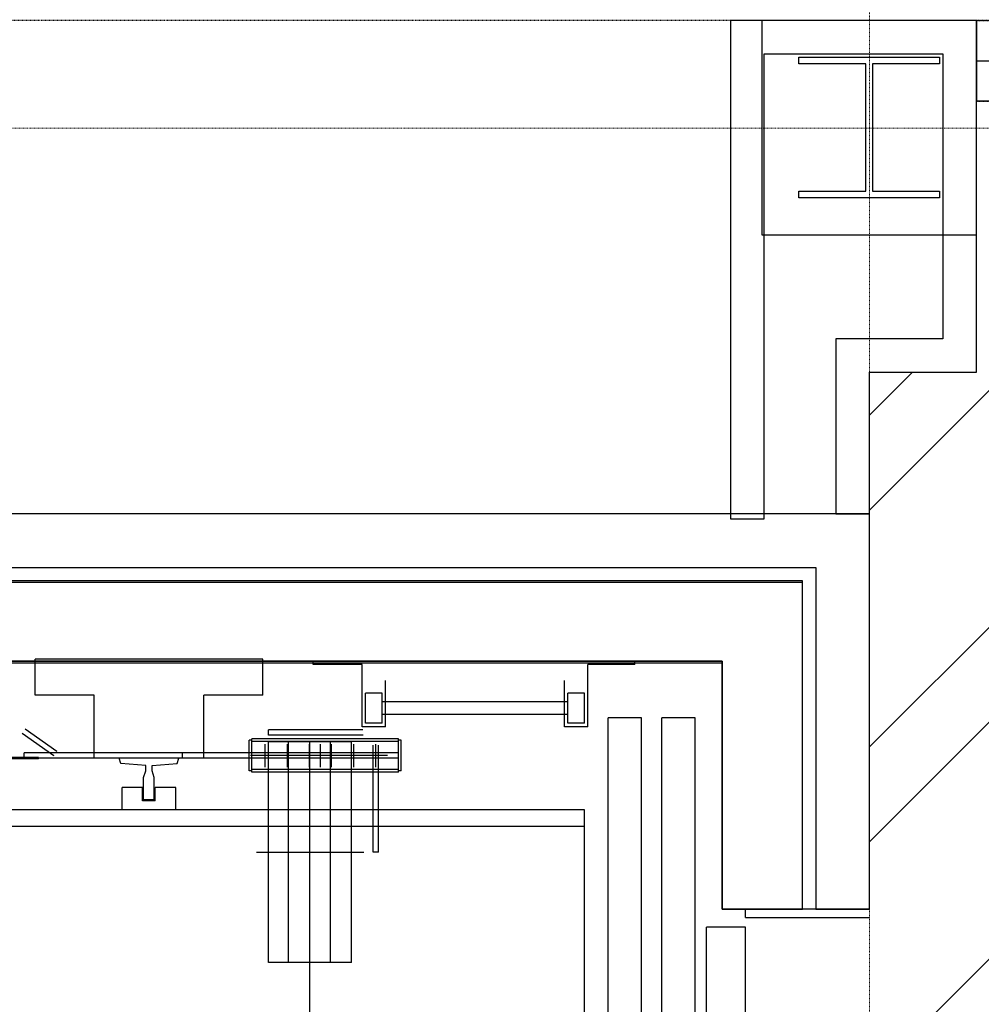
# Model space of a CAD drawing. Header units: millimetres. Extents: x -8838 to 31257, y -6224 to 3754.
# Tile 121 of 185: x 3801 to 3944, y -4794 to -4647. Entities that reach past the tile are written whole.
import ezdxf

# ---------------------------------------------------------------- set-up
doc = ezdxf.new("R2010")
doc.units = ezdxf.units.MM
doc.header["$LTSCALE"] = 10
doc.header["$MEASUREMENT"] = 0
for name, pattern in [('rzut 2 pietra$0$ArchiTECH.PC 1. Line Type', [0.004, 0.003, -0.001]), ('rzut 2 pietra$0$ArchiTECH.PC 5. Line Type', [0.0053, 0.003, -0.001, 0.0003, -0.001]), ('rzut 2 pietra$0$ArchiTECH.PC Solid Line Type', [0]), ('SUFIT_2 PIETRO$0$ArchiTECH.PC 1. Line Type', [0.004, 0.003, -0.001]), ('SUFIT_2 PIETRO$0$ArchiTECH.PC Solid Line Type', [0])]:
    doc.linetypes.add(name, pattern=pattern)
doc.layers.add('IS_ARCH', color=254, linetype='CONTINUOUS', lineweight=18)
for name, color, linetype in [('SUFIT_2 PIETRO$0$ELEM KONSTRUKCJI - inwent', 254, 'CONTINUOUS'), ('SUFIT_2 PIETRO$0$INWENTARYZACJA', 254, 'CONTINUOUS'), ('SUFIT_2 PIETRO$0$Kalka 1', 254, 'CONTINUOUS'), ('SUFIT_2 PIETRO$0$SUFIT NOWY 39', 254, 'CONTINUOUS'), ('SUFIT_2 PIETRO$0$WINDA', 254, 'CONTINUOUS')]:
    doc.layers.add(name, color=color, linetype=linetype)

msp = doc.modelspace()

# ---------------------------------------------------------------- linework, layer by layer
at = {"layer": 'IS_ARCH', "linetype": 'rzut 2 pietra$0$ArchiTECH.PC 5. Line Type'}
for p, q in [((3927.47, -3084.11), (3927.16, -6165.15)), ((-3569.55, -4662.89), (8377.9, -4664.09))]:
    msp.add_line(p, q, dxfattribs=at)
at = {"layer": 'IS_ARCH', "linetype": 'rzut 2 pietra$0$ArchiTECH.PC 1. Line Type'}
for p, q in [((4271.19, -4647.6), (3706.36, -4647.6)), ((3943.24, -4647.6), (4062.13, -4647.6)), ((3943.24, -4659.6), (4062.13, -4659.6))]:
    msp.add_line(p, q, dxfattribs=at)
at = {"layer": 'IS_ARCH', "linetype": 'rzut 2 pietra$0$ArchiTECH.PC Solid Line Type'}
for p, q in [((3906.57, -4647.57), (3906.57, -4721.97)), ((3943.24, -4647.57), (3906.57, -4647.57)), ((3943.24, -4647.57), (3911.24, -4647.57)), ((3911.24, -4647.57), (3911.24, -4679.57)), ((3943.24, -4647.57), (3911.24, -4647.57)), ((3911.24, -4647.57), (3911.24, -4679.57)), ((3943.24, -4647.57), (3911.24, -4647.57)), ((3911.24, -4647.57), (3911.24, -4679.57)), ((3943.24, -4647.57), (3911.24, -4647.57)), ((3911.24, -4647.57), (3911.24, -4679.57)), ((3943.24, -4647.6), (3943.24, -4647.57)), ((3943.24, -4679.57), (3943.24, -4647.57)), ((3943.24, -4647.57), (3943.24, -4647.57)), ((3943.24, -4679.57), (3943.24, -4647.57)), ((3943.24, -4647.57), (3943.24, -4647.57)), ((3943.24, -4679.57), (3943.24, -4647.57)), ((3943.24, -4647.57), (3943.24, -4647.57)), ((3943.24, -4679.57), (3943.24, -4647.57)), ((3943.24, -4647.57), (3943.24, -4647.57)), ((3943.24, -4647.6), (3943.24, -4653.6)), ((3911.57, -4721.97), (3911.57, -4652.57)), ((3911.57, -4652.57), (3938.24, -4652.57)), ((3938.24, -4652.57), (3938.24, -4695.07)), ((3916.74, -4653.07), (3937.74, -4653.07)), ((3916.74, -4654.07), (3916.74, -4653.07)), ((3916.74, -4653.07), (3937.74, -4653.07)), ((3916.74, -4654.07), (3916.74, -4653.07)), ((3926.74, -4654.07), (3916.74, -4654.07)), ((3926.74, -4654.07), (3916.74, -4654.07)), ((3926.74, -4673.07), (3926.74, -4654.07)), ((3926.74, -4673.07), (3926.74, -4654.07)), ((3937.74, -4654.07), (3927.74, -4654.07)), ((3927.74, -4654.07), (3927.74, -4673.07)), ((3937.74, -4654.07), (3927.74, -4654.07)), ((3927.74, -4654.07), (3927.74, -4673.07)), ((3937.74, -4653.07), (3937.74, -4654.07)), ((3937.74, -4653.07), (3937.74, -4654.07)), ((3943.24, -4653.6), (3943.24, -4659.6)), ((3943.24, -4653.6), (4062.13, -4653.6)), ((3943.24, -4659.6), (3943.24, -4653.6)), ((4062.13, -4659.6), (3943.24, -4659.6)), ((3943.24, -4700.07), (3943.24, -4659.6)), ((3916.74, -4674.07), (3916.74, -4673.07)), ((3916.74, -4673.07), (3926.74, -4673.07)), ((3916.74, -4674.07), (3916.74, -4673.07)), ((3916.74, -4673.07), (3926.74, -4673.07)), ((3927.74, -4673.07), (3937.74, -4673.07)), ((3927.74, -4673.07), (3937.74, -4673.07)), ((3937.74, -4673.07), (3937.74, -4674.07)), ((3937.74, -4673.07), (3937.74, -4674.07)), ((3937.74, -4674.07), (3916.74, -4674.07)), ((3937.74, -4674.07), (3916.74, -4674.07)), ((3911.24, -4679.57), (3943.24, -4679.57)), ((3911.24, -4679.57), (3943.24, -4679.57)), ((3911.24, -4679.57), (3943.24, -4679.57)), ((3911.24, -4679.57), (3943.24, -4679.57)), ((3922.3, -4695.07), (3922.3, -4721.21)), ((3938.24, -4695.07), (3922.3, -4695.07)), ((3927.3, -4721.21), (3927.3, -4700.07)), ((3927.3, -4700.07), (3943.24, -4700.07)), ((3927.3, -4721.21), (3731.12, -4721.21)), ((3922.3, -4721.21), (3927.3, -4721.21)), ((3927.3, -4780.21), (3927.3, -4721.21)), ((3906.57, -4721.97), (3911.57, -4721.97)), ((3701.3, -4729.21), (3919.3, -4729.21)), ((3919.3, -4729.21), (3919.3, -4780.21)), ((3917.3, -4731.21), (3703.3, -4731.21)), ((3917.31, -4731.44), (3703.43, -4731.44)), ((3917.3, -4780.21), (3917.3, -4731.21)), ((3917.31, -4780.21), (3917.31, -4731.44)), ((3715.3, -4743.21), (3905.3, -4743.21)), ((3905.3, -4743.21), (3715.3, -4743.21)), ((3905.3, -4743.21), (3715.3, -4743.21)), ((3905.3, -4743.21), (3715.3, -4743.21)), ((3715.43, -4743.44), (3905.31, -4743.44)), ((3836.8, -4742.89), (3802.8, -4742.89)), ((3802.8, -4748.29), (3802.8, -4742.89)), ((3836.8, -4742.89), (3802.8, -4742.89)), ((3802.8, -4748.29), (3802.8, -4742.89)), ((3802.8, -4748.29), (3802.8, -4742.89)), ((3836.8, -4742.89), (3802.8, -4742.89)), ((3836.8, -4748.29), (3836.8, -4742.89)), ((3836.8, -4748.29), (3836.8, -4742.89)), ((3836.8, -4748.29), (3836.8, -4742.89)), ((3844.3, -4743.71), (3844.3, -4743.21)), ((3844.3, -4743.71), (3844.3, -4743.21)), ((3844.3, -4743.71), (3844.3, -4743.21)), ((3851.6, -4743.71), (3844.3, -4743.71)), ((3851.6, -4743.71), (3844.3, -4743.71)), ((3851.6, -4743.71), (3844.3, -4743.71)), ((3851.6, -4753.01), (3851.6, -4743.71)), ((3851.6, -4753.01), (3851.6, -4743.71)), ((3851.6, -4753.01), (3851.6, -4743.71)), ((3885.3, -4753.01), (3885.3, -4743.71)), ((3892.3, -4743.71), (3885.3, -4743.71)), ((3885.3, -4753.01), (3885.3, -4743.71)), ((3892.3, -4743.71), (3885.3, -4743.71)), ((3892.3, -4743.71), (3885.3, -4743.71)), ((3885.3, -4753.01), (3885.3, -4743.71)), ((3892.3, -4743.71), (3892.3, -4743.21)), ((3892.3, -4743.71), (3892.3, -4743.21)), ((3892.3, -4743.71), (3892.3, -4743.21)), ((3905.3, -4743.21), (3905.3, -4780.21)), ((3905.3, -4780.21), (3905.3, -4743.21)), ((3905.3, -4780.21), (3905.3, -4743.21)), ((3905.3, -4780.21), (3905.3, -4743.21)), ((3905.31, -4743.44), (3905.31, -4780.21)), ((3855.1, -4753.01), (3855.1, -4746.11)), ((3855.1, -4753.01), (3855.1, -4746.11)), ((3855.1, -4753.01), (3855.1, -4746.11)), ((3881.8, -4753.01), (3881.8, -4746.11)), ((3881.8, -4753.01), (3881.8, -4746.11)), ((3881.8, -4753.01), (3881.8, -4746.11)), ((3852.1, -4752.46), (3852.1, -4747.96)), ((3854.6, -4747.96), (3852.1, -4747.96)), ((3852.1, -4752.46), (3852.1, -4747.96)), ((3854.6, -4747.96), (3852.1, -4747.96)), ((3854.6, -4747.96), (3852.1, -4747.96)), ((3852.1, -4752.46), (3852.1, -4747.96)), ((3854.6, -4752.46), (3854.6, -4747.96)), ((3854.6, -4752.46), (3854.6, -4747.96)), ((3854.6, -4752.46), (3854.6, -4747.96)), ((3882.3, -4752.46), (3882.3, -4747.96)), ((3884.8, -4747.96), (3882.3, -4747.96)), ((3882.3, -4752.46), (3882.3, -4747.96)), ((3884.8, -4747.96), (3882.3, -4747.96)), ((3884.8, -4747.96), (3882.3, -4747.96)), ((3882.3, -4752.46), (3882.3, -4747.96)), ((3884.8, -4752.46), (3884.8, -4747.96)), ((3884.8, -4752.46), (3884.8, -4747.96)), ((3884.8, -4752.46), (3884.8, -4747.96)), ((3811.6, -4748.29), (3802.8, -4748.29)), ((3811.6, -4748.29), (3802.8, -4748.29)), ((3811.6, -4748.29), (3802.8, -4748.29)), ((3811.6, -4757.69), (3811.6, -4748.29)), ((3811.6, -4757.69), (3811.6, -4748.29)), ((3811.6, -4757.69), (3811.6, -4748.29)), ((3836.8, -4748.29), (3828, -4748.29)), ((3828, -4757.69), (3828, -4748.29)), ((3836.8, -4748.29), (3828, -4748.29)), ((3828, -4757.69), (3828, -4748.29)), ((3828, -4757.69), (3828, -4748.29)), ((3836.8, -4748.29), (3828, -4748.29)), ((3882.3, -4749.26), (3854.6, -4749.26)), ((3882.3, -4749.26), (3854.6, -4749.26)), ((3882.3, -4749.26), (3854.6, -4749.26)), ((3882.3, -4751.16), (3854.6, -4751.16)), ((3882.3, -4751.16), (3854.6, -4751.16)), ((3882.3, -4751.16), (3854.6, -4751.16)), ((3854.6, -4752.46), (3852.1, -4752.46)), ((3854.6, -4752.46), (3852.1, -4752.46)), ((3854.6, -4752.46), (3852.1, -4752.46)), ((3884.8, -4752.46), (3882.3, -4752.46)), ((3884.8, -4752.46), (3882.3, -4752.46)), ((3884.8, -4752.46), (3882.3, -4752.46)), ((3893.3, -4751.64), (3888.3, -4751.64)), ((3888.3, -4934.14), (3888.3, -4751.64)), ((3893.3, -4751.64), (3888.3, -4751.64)), ((3888.3, -4934.14), (3888.3, -4751.64)), ((3888.3, -4934.14), (3888.3, -4751.64)), ((3893.3, -4751.64), (3888.3, -4751.64)), ((3893.3, -4934.14), (3893.3, -4751.64)), ((3893.3, -4934.14), (3893.3, -4751.64)), ((3893.3, -4934.14), (3893.3, -4751.64)), ((3901.3, -4751.64), (3896.3, -4751.64)), ((3896.3, -4934.14), (3896.3, -4751.64)), ((3901.3, -4751.64), (3896.3, -4751.64)), ((3896.3, -4934.14), (3896.3, -4751.64)), ((3896.3, -4934.14), (3896.3, -4751.64)), ((3901.3, -4751.64), (3896.3, -4751.64)), ((3901.3, -4934.14), (3901.3, -4751.64)), ((3901.3, -4934.14), (3901.3, -4751.64)), ((3901.3, -4934.14), (3901.3, -4751.64)), ((3805.6, -4757.33), (3800.86, -4754.01)), ((3805.6, -4757.33), (3800.86, -4754.01)), ((3805.6, -4757.33), (3800.86, -4754.01)), ((3806.06, -4756.67), (3801.31, -4753.35)), ((3806.06, -4756.67), (3801.31, -4753.35)), ((3806.06, -4756.67), (3801.31, -4753.35)), ((3851.72, -4753.46), (3837.62, -4753.46)), ((3837.62, -4754.24), (3837.62, -4753.46)), ((3851.72, -4753.46), (3837.62, -4753.46)), ((3837.62, -4754.24), (3837.62, -4753.46)), ((3837.62, -4754.24), (3837.62, -4753.46)), ((3851.72, -4753.46), (3837.62, -4753.46)), ((3855.1, -4753.01), (3851.6, -4753.01)), ((3855.1, -4753.01), (3851.6, -4753.01)), ((3855.1, -4753.01), (3851.6, -4753.01)), ((3885.3, -4753.01), (3881.8, -4753.01)), ((3885.3, -4753.01), (3881.8, -4753.01)), ((3885.3, -4753.01), (3881.8, -4753.01)), ((3835.15, -4754.99), (3834.75, -4754.99)), ((3834.75, -4759.59), (3834.75, -4754.99)), ((3835.15, -4754.99), (3834.75, -4754.99)), ((3834.75, -4759.59), (3834.75, -4754.99)), ((3834.75, -4759.59), (3834.75, -4754.99)), ((3835.15, -4754.99), (3834.75, -4754.99)), ((3857.05, -4754.79), (3835.15, -4754.79)), ((3835.15, -4759.79), (3835.15, -4754.79)), ((3857.05, -4754.79), (3835.15, -4754.79)), ((3835.15, -4759.79), (3835.15, -4754.79)), ((3835.15, -4759.79), (3835.15, -4754.79)), ((3857.05, -4754.79), (3835.15, -4754.79)), ((3857.05, -4755.19), (3835.15, -4755.19)), ((3857.05, -4755.19), (3835.15, -4755.19)), ((3857.05, -4755.19), (3835.15, -4755.19)), ((3837.62, -4754.22), (3851.76, -4754.22)), ((3837.62, -4754.22), (3851.76, -4754.22)), ((3837.62, -4754.22), (3851.76, -4754.22)), ((3850, -4755.22), (3837.62, -4755.22)), ((3850, -4755.22), (3837.62, -4755.22)), ((3837.62, -4788.16), (3837.62, -4755.22)), ((3850, -4755.22), (3837.62, -4755.22)), ((3850, -4755.22), (3837.62, -4755.22)), ((3837.62, -4788.16), (3837.62, -4755.22)), ((3837.62, -4788.16), (3837.62, -4755.22)), ((3850, -4755.22), (3837.62, -4755.22)), ((3850, -4755.22), (3837.62, -4755.22)), ((3840.62, -4788.16), (3840.62, -4755.22)), ((3840.62, -4788.16), (3840.62, -4755.22)), ((3840.62, -4788.16), (3840.62, -4755.22)), ((3843.8, -4920.59), (3843.8, -4755.19)), ((3843.8, -4920.59), (3843.8, -4755.19)), ((3843.8, -4920.59), (3843.8, -4755.19)), ((3846.9, -4788.16), (3846.9, -4755.22)), ((3846.9, -4788.16), (3846.9, -4755.22)), ((3846.9, -4788.16), (3846.9, -4755.22)), ((3850, -4788.16), (3850, -4755.22)), ((3850, -4788.16), (3850, -4755.22)), ((3850, -4788.16), (3850, -4755.22)), ((3857.05, -4759.79), (3857.05, -4754.79)), ((3857.05, -4759.79), (3857.05, -4754.79)), ((3857.05, -4759.79), (3857.05, -4754.79)), ((3857.45, -4754.99), (3857.05, -4754.99)), ((3857.45, -4754.99), (3857.05, -4754.99)), ((3857.45, -4754.99), (3857.05, -4754.99)), ((3857.45, -4759.59), (3857.45, -4754.99)), ((3857.45, -4759.59), (3857.45, -4754.99)), ((3857.45, -4759.59), (3857.45, -4754.99)), ((3857.05, -4756.89), (3801.2, -4756.89)), ((3801.2, -4757.69), (3801.2, -4756.89)), ((3857.05, -4756.89), (3801.2, -4756.89)), ((3801.2, -4757.69), (3801.2, -4756.89)), ((3801.2, -4757.69), (3801.2, -4756.89)), ((3857.05, -4756.89), (3801.2, -4756.89)), ((3824.8, -4757.69), (3824.8, -4756.89)), ((3824.8, -4757.69), (3824.8, -4756.89)), ((3824.8, -4757.69), (3824.8, -4756.89)), ((3837.15, -4759), (3837.15, -4755.61)), ((3837.15, -4759), (3837.15, -4755.61)), ((3837.15, -4759), (3837.15, -4755.61)), ((3840.45, -4759), (3840.45, -4755.61)), ((3840.45, -4759), (3840.45, -4755.61)), ((3840.45, -4759), (3840.45, -4755.61)), ((3843.75, -4759), (3843.75, -4755.61)), ((3843.75, -4759), (3843.75, -4755.61)), ((3843.75, -4759), (3843.75, -4755.61)), ((3845.4, -4759), (3845.4, -4755.61)), ((3845.4, -4759), (3845.4, -4755.61)), ((3845.4, -4759), (3845.4, -4755.61)), ((3847.05, -4759), (3847.05, -4755.61)), ((3847.05, -4759), (3847.05, -4755.61)), ((3847.05, -4759), (3847.05, -4755.61)), ((3850.35, -4759), (3850.35, -4755.61)), ((3850.35, -4759), (3850.35, -4755.61)), ((3850.35, -4759), (3850.35, -4755.61)), ((3853.26, -4771.69), (3853.26, -4755.72)), ((3853.26, -4771.69), (3853.26, -4755.72)), ((3853.26, -4771.69), (3853.26, -4755.72)), ((3853.65, -4759), (3853.65, -4755.61)), ((3853.65, -4759), (3853.65, -4755.61)), ((3853.65, -4759), (3853.65, -4755.61)), ((3854.02, -4771.69), (3854.02, -4755.76)), ((3854.02, -4771.69), (3854.02, -4755.76)), ((3854.02, -4771.69), (3854.02, -4755.76)), ((3803.3, -4757.6), (3797.8, -4757.6)), ((3803.3, -4757.6), (3797.8, -4757.6)), ((3803.3, -4757.6), (3797.8, -4757.6)), ((3803.3, -4757.8), (3797.8, -4757.8)), ((3803.3, -4757.8), (3797.8, -4757.8)), ((3803.3, -4757.8), (3797.8, -4757.8)), ((3857.05, -4757.69), (3801.2, -4757.69)), ((3857.05, -4757.69), (3801.2, -4757.69)), ((3857.05, -4757.69), (3801.2, -4757.69)), ((3803.3, -4757.8), (3803.3, -4757.6)), ((3803.3, -4757.8), (3803.3, -4757.6)), ((3803.3, -4757.8), (3803.3, -4757.6)), ((3828, -4757.69), (3806.75, -4757.69)), ((3828, -4757.69), (3806.75, -4757.69)), ((3828, -4757.69), (3806.75, -4757.69)), ((3815.6, -4758.48), (3815.35, -4757.69)), ((3815.6, -4758.48), (3815.35, -4757.69)), ((3815.6, -4758.48), (3815.35, -4757.69)), ((3819.32, -4758.8), (3815.6, -4758.48)), ((3819.32, -4758.8), (3815.6, -4758.48)), ((3819.32, -4758.8), (3815.6, -4758.48)), ((3820.27, -4758.8), (3824, -4758.48)), ((3820.27, -4758.8), (3824, -4758.48)), ((3820.27, -4758.8), (3824, -4758.48)), ((3824, -4758.48), (3824.25, -4757.69)), ((3824, -4758.48), (3824.25, -4757.69)), ((3824, -4758.48), (3824.25, -4757.69)), ((3855.4, -4757.29), (3834.94, -4757.29)), ((3855.4, -4757.29), (3834.94, -4757.29)), ((3855.4, -4757.29), (3834.94, -4757.29)), ((3819, -4760.55), (3819.32, -4759.55)), ((3819, -4760.55), (3819.32, -4759.55)), ((3819, -4760.55), (3819.32, -4759.55)), ((3819.32, -4759.55), (3819.32, -4758.8)), ((3819.32, -4759.55), (3819.32, -4758.8)), ((3819.32, -4759.55), (3819.32, -4758.8)), ((3820.27, -4759.55), (3820.27, -4758.8)), ((3820.27, -4759.55), (3820.27, -4758.8)), ((3820.27, -4759.55), (3820.27, -4758.8)), ((3820.59, -4760.55), (3820.27, -4759.55)), ((3820.59, -4760.55), (3820.27, -4759.55)), ((3820.59, -4760.55), (3820.27, -4759.55)), ((3835.15, -4759.59), (3834.75, -4759.59)), ((3835.15, -4759.59), (3834.75, -4759.59)), ((3835.15, -4759.59), (3834.75, -4759.59)), ((3857.05, -4759.39), (3835.15, -4759.39)), ((3857.05, -4759.39), (3835.15, -4759.39)), ((3857.05, -4759.39), (3835.15, -4759.39)), ((3857.05, -4759.79), (3835.15, -4759.79)), ((3857.05, -4759.79), (3835.15, -4759.79)), ((3857.05, -4759.79), (3835.15, -4759.79)), ((3857.45, -4759.59), (3857.05, -4759.59)), ((3857.45, -4759.59), (3857.05, -4759.59)), ((3857.45, -4759.59), (3857.05, -4759.59)), ((3819, -4763.89), (3819, -4760.55)), ((3819, -4763.89), (3819, -4760.55)), ((3819, -4763.89), (3819, -4760.55)), ((3820.59, -4763.89), (3820.59, -4760.55)), ((3820.59, -4763.89), (3820.59, -4760.55)), ((3820.59, -4763.89), (3820.59, -4760.55)), ((3818.85, -4762.04), (3815.8, -4762.04)), ((3815.8, -4765.39), (3815.8, -4762.04)), ((3818.85, -4762.04), (3815.8, -4762.04)), ((3815.8, -4765.39), (3815.8, -4762.04)), ((3815.8, -4765.39), (3815.8, -4762.04)), ((3818.85, -4762.04), (3815.8, -4762.04)), ((3818.85, -4764.04), (3818.85, -4762.04)), ((3818.85, -4764.04), (3818.85, -4762.04)), ((3818.85, -4764.04), (3818.85, -4762.04)), ((3820.74, -4764.04), (3820.74, -4762.04)), ((3823.8, -4762.04), (3820.74, -4762.04)), ((3820.74, -4764.04), (3820.74, -4762.04)), ((3823.8, -4762.04), (3820.74, -4762.04)), ((3823.8, -4762.04), (3820.74, -4762.04)), ((3820.74, -4764.04), (3820.74, -4762.04)), ((3823.8, -4765.39), (3823.8, -4762.04)), ((3823.8, -4765.39), (3823.8, -4762.04)), ((3823.8, -4765.39), (3823.8, -4762.04)), ((3820.74, -4764.04), (3818.85, -4764.04)), ((3820.74, -4764.04), (3818.85, -4764.04)), ((3820.74, -4764.04), (3818.85, -4764.04)), ((3820.59, -4763.89), (3819, -4763.89)), ((3820.59, -4763.89), (3819, -4763.89)), ((3820.59, -4763.89), (3819, -4763.89)), ((3884.8, -4765.39), (3732.3, -4765.39)), ((3884.8, -4765.39), (3732.3, -4765.39)), ((3884.8, -4765.39), (3732.3, -4765.39)), ((3884.8, -4797.89), (3884.8, -4765.39)), ((3884.8, -4797.89), (3884.8, -4765.39)), ((3884.8, -4797.89), (3884.8, -4765.39)), ((3884.8, -4767.89), (3734.8, -4767.89)), ((3884.8, -4767.89), (3734.8, -4767.89)), ((3884.8, -4767.89), (3734.8, -4767.89)), ((3835.86, -4771.69), (3851.84, -4771.69)), ((3835.86, -4771.69), (3851.84, -4771.69)), ((3835.86, -4771.69), (3851.84, -4771.69)), ((3854.02, -4771.69), (3853.26, -4771.69)), ((3854.02, -4771.69), (3853.26, -4771.69)), ((3854.02, -4771.69), (3853.26, -4771.69)), ((3905.3, -4780.21), (3917.3, -4780.21)), ((3917.3, -4780.21), (3905.3, -4780.21)), ((3917.3, -4780.21), (3905.3, -4780.21)), ((3917.3, -4780.21), (3905.3, -4780.21)), ((3917.3, -4780.21), (3905.3, -4780.21)), ((3917.3, -4780.21), (3905.3, -4780.21)), ((3917.3, -4780.21), (3905.3, -4780.21)), ((3905.31, -4780.21), (3917.31, -4780.21)), ((3927.3, -4780.21), (3908.8, -4780.21)), ((3908.8, -4781.46), (3908.8, -4780.21)), ((3927.3, -4780.21), (3908.8, -4780.21)), ((3908.8, -4781.46), (3908.8, -4780.21)), ((3908.8, -4781.46), (3908.8, -4780.21)), ((3927.3, -4780.21), (3908.8, -4780.21)), ((3919.3, -4780.21), (3927.3, -4780.21)), ((3908.8, -4781.46), (3927.3, -4781.46)), ((3908.8, -4781.46), (3927.3, -4781.46)), ((3908.8, -4781.46), (3927.3, -4781.46)), ((3908.8, -4782.89), (3903, -4782.89)), ((3903, -4797.89), (3903, -4782.89)), ((3908.8, -4782.89), (3903, -4782.89)), ((3903, -4797.89), (3903, -4782.89)), ((3903, -4797.89), (3903, -4782.89)), ((3908.8, -4782.89), (3903, -4782.89)), ((3908.8, -4797.89), (3908.8, -4782.89)), ((3908.8, -4797.89), (3908.8, -4782.89)), ((3908.8, -4797.89), (3908.8, -4782.89)), ((3850, -4788.16), (3837.62, -4788.16)), ((3850, -4788.16), (3837.62, -4788.16)), ((3850, -4788.16), (3837.62, -4788.16))]:
    msp.add_line(p, q, dxfattribs=at)
at = {"layer": 'SUFIT_2 PIETRO$0$ELEM KONSTRUKCJI - inwent', "linetype": 'SUFIT_2 PIETRO$0$ArchiTECH.PC Solid Line Type'}
for p, q in [((3943.24, -4647.57), (3911.24, -4647.57)), ((3911.24, -4647.57), (3911.24, -4679.57)), ((3943.24, -4647.57), (3911.24, -4647.57)), ((3911.24, -4647.57), (3911.24, -4679.57)), ((3943.24, -4647.57), (3911.24, -4647.57)), ((3911.24, -4647.57), (3911.24, -4679.57)), ((3943.24, -4679.57), (3943.24, -4647.57)), ((3943.24, -4647.57), (3943.24, -4647.57)), ((3943.24, -4679.57), (3943.24, -4647.57)), ((3943.24, -4647.57), (3943.24, -4647.57)), ((3943.24, -4679.57), (3943.24, -4647.57)), ((3943.24, -4647.57), (3943.24, -4647.57)), ((3916.74, -4653.07), (3937.74, -4653.07)), ((3916.74, -4654.07), (3916.74, -4653.07)), ((3916.74, -4653.07), (3937.74, -4653.07)), ((3916.74, -4654.07), (3916.74, -4653.07)), ((3926.74, -4654.07), (3916.74, -4654.07)), ((3926.74, -4654.07), (3916.74, -4654.07)), ((3926.74, -4673.07), (3926.74, -4654.07)), ((3926.74, -4673.07), (3926.74, -4654.07)), ((3937.74, -4654.07), (3927.74, -4654.07)), ((3927.74, -4654.07), (3927.74, -4673.07)), ((3937.74, -4654.07), (3927.74, -4654.07)), ((3927.74, -4654.07), (3927.74, -4673.07)), ((3937.74, -4653.07), (3937.74, -4654.07)), ((3937.74, -4653.07), (3937.74, -4654.07)), ((3916.74, -4674.07), (3916.74, -4673.07)), ((3916.74, -4673.07), (3926.74, -4673.07)), ((3916.74, -4674.07), (3916.74, -4673.07)), ((3916.74, -4673.07), (3926.74, -4673.07)), ((3927.74, -4673.07), (3937.74, -4673.07)), ((3927.74, -4673.07), (3937.74, -4673.07)), ((3937.74, -4673.07), (3937.74, -4674.07)), ((3937.74, -4673.07), (3937.74, -4674.07)), ((3937.74, -4674.07), (3916.74, -4674.07)), ((3937.74, -4674.07), (3916.74, -4674.07)), ((3911.24, -4679.57), (3943.24, -4679.57)), ((3911.24, -4679.57), (3943.24, -4679.57)), ((3911.24, -4679.57), (3943.24, -4679.57))]:
    msp.add_line(p, q, dxfattribs=at)
at = {"layer": 'SUFIT_2 PIETRO$0$INWENTARYZACJA', "linetype": 'SUFIT_2 PIETRO$0$ArchiTECH.PC 1. Line Type'}
for p, q in [((4271.19, -4647.6), (3706.36, -4647.6)), ((3943.24, -4647.6), (4062.13, -4647.6)), ((3943.24, -4659.6), (4062.13, -4659.6))]:
    msp.add_line(p, q, dxfattribs=at)
at = {"layer": 'SUFIT_2 PIETRO$0$INWENTARYZACJA', "linetype": 'SUFIT_2 PIETRO$0$ArchiTECH.PC Solid Line Type'}
for p, q in [((3906.57, -4647.57), (3906.57, -4721.97)), ((3943.24, -4647.57), (3906.57, -4647.57)), ((3943.24, -4647.6), (3943.24, -4647.57)), ((3943.24, -4647.6), (3943.24, -4653.6)), ((3911.57, -4721.97), (3911.57, -4652.57)), ((3911.57, -4652.57), (3938.24, -4652.57)), ((3938.24, -4652.57), (3938.24, -4695.07)), ((3943.24, -4653.6), (3943.24, -4659.6)), ((3943.24, -4653.6), (4062.13, -4653.6)), ((3943.24, -4659.6), (3943.24, -4653.6)), ((4062.13, -4659.6), (3943.24, -4659.6)), ((3943.24, -4700.07), (3943.24, -4659.6)), ((3922.3, -4695.07), (3922.3, -4721.21)), ((3938.24, -4695.07), (3922.3, -4695.07)), ((3927.3, -4721.21), (3927.3, -4700.07)), ((3927.3, -4700.07), (3943.24, -4700.07)), ((3922.3, -4721.21), (3927.3, -4721.21)), ((3906.57, -4721.97), (3911.57, -4721.97))]:
    msp.add_line(p, q, dxfattribs=at)
at = {"layer": 'SUFIT_2 PIETRO$0$Kalka 1', "linetype": 'SUFIT_2 PIETRO$0$ArchiTECH.PC Solid Line Type'}
for p, q in [((3943.24, -4647.57), (3911.24, -4647.57)), ((3911.24, -4647.57), (3911.24, -4679.57)), ((3943.24, -4679.57), (3943.24, -4647.57)), ((3943.24, -4647.57), (3943.24, -4647.57)), ((3911.24, -4679.57), (3943.24, -4679.57))]:
    msp.add_line(p, q, dxfattribs=at)
at = {"layer": 'SUFIT_2 PIETRO$0$SUFIT NOWY 39', "linetype": 'SUFIT_2 PIETRO$0$ArchiTECH.PC Solid Line Type'}
for p, q in [((3927.3, -4756), (4023.7, -4659.6)), ((3927.3, -4770.15), (4037.84, -4659.6)), ((3927.3, -4706.51), (3933.74, -4700.07)), ((3927.3, -4720.65), (3947.88, -4700.07)), ((3927.3, -4805.5), (3949.3, -4783.5))]:
    msp.add_line(p, q, dxfattribs=at)
at = {"layer": 'SUFIT_2 PIETRO$0$WINDA', "linetype": 'SUFIT_2 PIETRO$0$ArchiTECH.PC Solid Line Type'}
for p, q in [((3927.3, -4721.21), (3731.12, -4721.21)), ((3927.3, -4780.21), (3927.3, -4721.21)), ((3701.3, -4729.21), (3919.3, -4729.21)), ((3919.3, -4729.21), (3919.3, -4780.21)), ((3917.3, -4731.21), (3703.3, -4731.21)), ((3917.31, -4731.44), (3703.43, -4731.44)), ((3917.3, -4780.21), (3917.3, -4731.21)), ((3917.31, -4780.21), (3917.31, -4731.44)), ((3715.3, -4743.21), (3905.3, -4743.21)), ((3905.3, -4743.21), (3715.3, -4743.21)), ((3905.3, -4743.21), (3715.3, -4743.21)), ((3905.3, -4743.21), (3715.3, -4743.21)), ((3715.43, -4743.44), (3905.31, -4743.44)), ((3836.8, -4742.89), (3802.8, -4742.89)), ((3802.8, -4748.29), (3802.8, -4742.89)), ((3802.8, -4748.29), (3802.8, -4742.89)), ((3836.8, -4742.89), (3802.8, -4742.89)), ((3802.8, -4748.29), (3802.8, -4742.89)), ((3836.8, -4742.89), (3802.8, -4742.89)), ((3836.8, -4748.29), (3836.8, -4742.89)), ((3836.8, -4748.29), (3836.8, -4742.89)), ((3836.8, -4748.29), (3836.8, -4742.89)), ((3844.3, -4743.71), (3844.3, -4743.21)), ((3844.3, -4743.71), (3844.3, -4743.21)), ((3844.3, -4743.71), (3844.3, -4743.21)), ((3851.6, -4743.71), (3844.3, -4743.71)), ((3851.6, -4743.71), (3844.3, -4743.71)), ((3851.6, -4743.71), (3844.3, -4743.71)), ((3851.6, -4753.01), (3851.6, -4743.71)), ((3851.6, -4753.01), (3851.6, -4743.71)), ((3851.6, -4753.01), (3851.6, -4743.71)), ((3885.3, -4753.01), (3885.3, -4743.71)), ((3892.3, -4743.71), (3885.3, -4743.71)), ((3892.3, -4743.71), (3885.3, -4743.71)), ((3885.3, -4753.01), (3885.3, -4743.71)), ((3892.3, -4743.71), (3885.3, -4743.71)), ((3885.3, -4753.01), (3885.3, -4743.71)), ((3892.3, -4743.71), (3892.3, -4743.21)), ((3892.3, -4743.71), (3892.3, -4743.21)), ((3892.3, -4743.71), (3892.3, -4743.21)), ((3905.3, -4743.21), (3905.3, -4780.21)), ((3905.3, -4780.21), (3905.3, -4743.21)), ((3905.3, -4780.21), (3905.3, -4743.21)), ((3905.3, -4780.21), (3905.3, -4743.21)), ((3905.31, -4743.44), (3905.31, -4780.21)), ((3855.1, -4753.01), (3855.1, -4746.11)), ((3855.1, -4753.01), (3855.1, -4746.11)), ((3855.1, -4753.01), (3855.1, -4746.11)), ((3881.8, -4753.01), (3881.8, -4746.11)), ((3881.8, -4753.01), (3881.8, -4746.11)), ((3881.8, -4753.01), (3881.8, -4746.11)), ((3852.1, -4752.46), (3852.1, -4747.96)), ((3854.6, -4747.96), (3852.1, -4747.96)), ((3854.6, -4747.96), (3852.1, -4747.96)), ((3852.1, -4752.46), (3852.1, -4747.96)), ((3854.6, -4747.96), (3852.1, -4747.96)), ((3852.1, -4752.46), (3852.1, -4747.96)), ((3854.6, -4752.46), (3854.6, -4747.96)), ((3854.6, -4752.46), (3854.6, -4747.96)), ((3854.6, -4752.46), (3854.6, -4747.96)), ((3882.3, -4752.46), (3882.3, -4747.96)), ((3884.8, -4747.96), (3882.3, -4747.96)), ((3884.8, -4747.96), (3882.3, -4747.96)), ((3882.3, -4752.46), (3882.3, -4747.96)), ((3884.8, -4747.96), (3882.3, -4747.96)), ((3882.3, -4752.46), (3882.3, -4747.96)), ((3884.8, -4752.46), (3884.8, -4747.96)), ((3884.8, -4752.46), (3884.8, -4747.96)), ((3884.8, -4752.46), (3884.8, -4747.96)), ((3811.6, -4748.29), (3802.8, -4748.29)), ((3811.6, -4748.29), (3802.8, -4748.29)), ((3811.6, -4748.29), (3802.8, -4748.29)), ((3811.6, -4757.69), (3811.6, -4748.29)), ((3811.6, -4757.69), (3811.6, -4748.29)), ((3811.6, -4757.69), (3811.6, -4748.29)), ((3836.8, -4748.29), (3828, -4748.29)), ((3828, -4757.69), (3828, -4748.29)), ((3828, -4757.69), (3828, -4748.29)), ((3836.8, -4748.29), (3828, -4748.29)), ((3828, -4757.69), (3828, -4748.29)), ((3836.8, -4748.29), (3828, -4748.29)), ((3882.3, -4749.26), (3854.6, -4749.26)), ((3882.3, -4749.26), (3854.6, -4749.26)), ((3882.3, -4749.26), (3854.6, -4749.26)), ((3882.3, -4751.16), (3854.6, -4751.16)), ((3882.3, -4751.16), (3854.6, -4751.16)), ((3882.3, -4751.16), (3854.6, -4751.16)), ((3854.6, -4752.46), (3852.1, -4752.46)), ((3854.6, -4752.46), (3852.1, -4752.46)), ((3854.6, -4752.46), (3852.1, -4752.46)), ((3884.8, -4752.46), (3882.3, -4752.46)), ((3884.8, -4752.46), (3882.3, -4752.46)), ((3884.8, -4752.46), (3882.3, -4752.46)), ((3893.3, -4751.64), (3888.3, -4751.64)), ((3888.3, -4934.14), (3888.3, -4751.64)), ((3888.3, -4934.14), (3888.3, -4751.64)), ((3893.3, -4751.64), (3888.3, -4751.64)), ((3888.3, -4934.14), (3888.3, -4751.64)), ((3893.3, -4751.64), (3888.3, -4751.64)), ((3893.3, -4934.14), (3893.3, -4751.64)), ((3893.3, -4934.14), (3893.3, -4751.64)), ((3893.3, -4934.14), (3893.3, -4751.64)), ((3901.3, -4751.64), (3896.3, -4751.64)), ((3896.3, -4934.14), (3896.3, -4751.64)), ((3896.3, -4934.14), (3896.3, -4751.64)), ((3901.3, -4751.64), (3896.3, -4751.64)), ((3896.3, -4934.14), (3896.3, -4751.64)), ((3901.3, -4751.64), (3896.3, -4751.64)), ((3901.3, -4934.14), (3901.3, -4751.64)), ((3901.3, -4934.14), (3901.3, -4751.64)), ((3901.3, -4934.14), (3901.3, -4751.64)), ((3805.6, -4757.33), (3800.86, -4754.01)), ((3805.6, -4757.33), (3800.86, -4754.01)), ((3805.6, -4757.33), (3800.86, -4754.01)), ((3806.06, -4756.67), (3801.31, -4753.35)), ((3806.06, -4756.67), (3801.31, -4753.35)), ((3806.06, -4756.67), (3801.31, -4753.35)), ((3851.72, -4753.46), (3837.62, -4753.46)), ((3837.62, -4754.24), (3837.62, -4753.46)), ((3837.62, -4754.24), (3837.62, -4753.46)), ((3851.72, -4753.46), (3837.62, -4753.46)), ((3837.62, -4754.24), (3837.62, -4753.46)), ((3851.72, -4753.46), (3837.62, -4753.46)), ((3855.1, -4753.01), (3851.6, -4753.01)), ((3855.1, -4753.01), (3851.6, -4753.01)), ((3855.1, -4753.01), (3851.6, -4753.01)), ((3885.3, -4753.01), (3881.8, -4753.01)), ((3885.3, -4753.01), (3881.8, -4753.01)), ((3885.3, -4753.01), (3881.8, -4753.01)), ((3835.15, -4754.99), (3834.75, -4754.99)), ((3834.75, -4759.59), (3834.75, -4754.99)), ((3834.75, -4759.59), (3834.75, -4754.99)), ((3835.15, -4754.99), (3834.75, -4754.99)), ((3834.75, -4759.59), (3834.75, -4754.99)), ((3835.15, -4754.99), (3834.75, -4754.99)), ((3857.05, -4754.79), (3835.15, -4754.79)), ((3835.15, -4759.79), (3835.15, -4754.79)), ((3835.15, -4759.79), (3835.15, -4754.79)), ((3857.05, -4754.79), (3835.15, -4754.79)), ((3835.15, -4759.79), (3835.15, -4754.79)), ((3857.05, -4754.79), (3835.15, -4754.79)), ((3857.05, -4755.19), (3835.15, -4755.19)), ((3857.05, -4755.19), (3835.15, -4755.19)), ((3857.05, -4755.19), (3835.15, -4755.19)), ((3837.62, -4754.22), (3851.76, -4754.22)), ((3837.62, -4754.22), (3851.76, -4754.22)), ((3837.62, -4754.22), (3851.76, -4754.22)), ((3850, -4755.22), (3837.62, -4755.22)), ((3850, -4755.22), (3837.62, -4755.22)), ((3837.62, -4788.16), (3837.62, -4755.22)), ((3837.62, -4788.16), (3837.62, -4755.22)), ((3850, -4755.22), (3837.62, -4755.22)), ((3850, -4755.22), (3837.62, -4755.22)), ((3837.62, -4788.16), (3837.62, -4755.22)), ((3850, -4755.22), (3837.62, -4755.22)), ((3850, -4755.22), (3837.62, -4755.22)), ((3840.62, -4788.16), (3840.62, -4755.22)), ((3840.62, -4788.16), (3840.62, -4755.22)), ((3840.62, -4788.16), (3840.62, -4755.22)), ((3843.8, -4920.59), (3843.8, -4755.19)), ((3843.8, -4920.59), (3843.8, -4755.19)), ((3843.8, -4920.59), (3843.8, -4755.19)), ((3846.9, -4788.16), (3846.9, -4755.22)), ((3846.9, -4788.16), (3846.9, -4755.22)), ((3846.9, -4788.16), (3846.9, -4755.22)), ((3850, -4788.16), (3850, -4755.22)), ((3850, -4788.16), (3850, -4755.22)), ((3850, -4788.16), (3850, -4755.22)), ((3857.05, -4759.79), (3857.05, -4754.79)), ((3857.05, -4759.79), (3857.05, -4754.79)), ((3857.05, -4759.79), (3857.05, -4754.79)), ((3857.45, -4754.99), (3857.05, -4754.99)), ((3857.45, -4754.99), (3857.05, -4754.99)), ((3857.45, -4754.99), (3857.05, -4754.99)), ((3857.45, -4759.59), (3857.45, -4754.99)), ((3857.45, -4759.59), (3857.45, -4754.99)), ((3857.45, -4759.59), (3857.45, -4754.99)), ((3857.05, -4756.89), (3801.2, -4756.89)), ((3801.2, -4757.69), (3801.2, -4756.89)), ((3801.2, -4757.69), (3801.2, -4756.89)), ((3857.05, -4756.89), (3801.2, -4756.89)), ((3801.2, -4757.69), (3801.2, -4756.89)), ((3857.05, -4756.89), (3801.2, -4756.89)), ((3824.8, -4757.69), (3824.8, -4756.89)), ((3824.8, -4757.69), (3824.8, -4756.89)), ((3824.8, -4757.69), (3824.8, -4756.89)), ((3837.15, -4759), (3837.15, -4755.61)), ((3837.15, -4759), (3837.15, -4755.61)), ((3837.15, -4759), (3837.15, -4755.61)), ((3840.45, -4759), (3840.45, -4755.61)), ((3840.45, -4759), (3840.45, -4755.61)), ((3840.45, -4759), (3840.45, -4755.61)), ((3843.75, -4759), (3843.75, -4755.61)), ((3843.75, -4759), (3843.75, -4755.61)), ((3843.75, -4759), (3843.75, -4755.61)), ((3845.4, -4759), (3845.4, -4755.61)), ((3845.4, -4759), (3845.4, -4755.61)), ((3845.4, -4759), (3845.4, -4755.61)), ((3847.05, -4759), (3847.05, -4755.61)), ((3847.05, -4759), (3847.05, -4755.61)), ((3847.05, -4759), (3847.05, -4755.61)), ((3850.35, -4759), (3850.35, -4755.61)), ((3850.35, -4759), (3850.35, -4755.61)), ((3850.35, -4759), (3850.35, -4755.61)), ((3853.26, -4771.69), (3853.26, -4755.72)), ((3853.26, -4771.69), (3853.26, -4755.72)), ((3853.26, -4771.69), (3853.26, -4755.72)), ((3853.65, -4759), (3853.65, -4755.61)), ((3853.65, -4759), (3853.65, -4755.61)), ((3853.65, -4759), (3853.65, -4755.61)), ((3854.02, -4771.69), (3854.02, -4755.76)), ((3854.02, -4771.69), (3854.02, -4755.76)), ((3854.02, -4771.69), (3854.02, -4755.76)), ((3803.3, -4757.6), (3797.8, -4757.6)), ((3803.3, -4757.6), (3797.8, -4757.6)), ((3803.3, -4757.6), (3797.8, -4757.6)), ((3803.3, -4757.8), (3797.8, -4757.8)), ((3803.3, -4757.8), (3797.8, -4757.8)), ((3803.3, -4757.8), (3797.8, -4757.8)), ((3857.05, -4757.69), (3801.2, -4757.69)), ((3857.05, -4757.69), (3801.2, -4757.69)), ((3857.05, -4757.69), (3801.2, -4757.69)), ((3803.3, -4757.8), (3803.3, -4757.6)), ((3803.3, -4757.8), (3803.3, -4757.6)), ((3803.3, -4757.8), (3803.3, -4757.6)), ((3828, -4757.69), (3806.75, -4757.69)), ((3828, -4757.69), (3806.75, -4757.69)), ((3828, -4757.69), (3806.75, -4757.69)), ((3815.6, -4758.48), (3815.35, -4757.69)), ((3815.6, -4758.48), (3815.35, -4757.69)), ((3815.6, -4758.48), (3815.35, -4757.69)), ((3819.32, -4758.8), (3815.6, -4758.48)), ((3819.32, -4758.8), (3815.6, -4758.48)), ((3819.32, -4758.8), (3815.6, -4758.48)), ((3820.27, -4758.8), (3824, -4758.48)), ((3820.27, -4758.8), (3824, -4758.48)), ((3820.27, -4758.8), (3824, -4758.48)), ((3824, -4758.48), (3824.25, -4757.69)), ((3824, -4758.48), (3824.25, -4757.69)), ((3824, -4758.48), (3824.25, -4757.69)), ((3855.4, -4757.29), (3834.94, -4757.29)), ((3855.4, -4757.29), (3834.94, -4757.29)), ((3855.4, -4757.29), (3834.94, -4757.29)), ((3819, -4760.55), (3819.32, -4759.55)), ((3819, -4760.55), (3819.32, -4759.55)), ((3819, -4760.55), (3819.32, -4759.55)), ((3819.32, -4759.55), (3819.32, -4758.8)), ((3819.32, -4759.55), (3819.32, -4758.8)), ((3819.32, -4759.55), (3819.32, -4758.8)), ((3820.27, -4759.55), (3820.27, -4758.8)), ((3820.27, -4759.55), (3820.27, -4758.8)), ((3820.27, -4759.55), (3820.27, -4758.8)), ((3820.59, -4760.55), (3820.27, -4759.55)), ((3820.59, -4760.55), (3820.27, -4759.55)), ((3820.59, -4760.55), (3820.27, -4759.55)), ((3835.15, -4759.59), (3834.75, -4759.59)), ((3835.15, -4759.59), (3834.75, -4759.59)), ((3835.15, -4759.59), (3834.75, -4759.59)), ((3857.05, -4759.39), (3835.15, -4759.39)), ((3857.05, -4759.39), (3835.15, -4759.39)), ((3857.05, -4759.39), (3835.15, -4759.39)), ((3857.05, -4759.79), (3835.15, -4759.79)), ((3857.05, -4759.79), (3835.15, -4759.79)), ((3857.05, -4759.79), (3835.15, -4759.79)), ((3857.45, -4759.59), (3857.05, -4759.59)), ((3857.45, -4759.59), (3857.05, -4759.59)), ((3857.45, -4759.59), (3857.05, -4759.59)), ((3819, -4763.89), (3819, -4760.55)), ((3819, -4763.89), (3819, -4760.55)), ((3819, -4763.89), (3819, -4760.55)), ((3820.59, -4763.89), (3820.59, -4760.55)), ((3820.59, -4763.89), (3820.59, -4760.55)), ((3820.59, -4763.89), (3820.59, -4760.55)), ((3818.85, -4762.04), (3815.8, -4762.04)), ((3815.8, -4765.39), (3815.8, -4762.04)), ((3815.8, -4765.39), (3815.8, -4762.04)), ((3818.85, -4762.04), (3815.8, -4762.04)), ((3815.8, -4765.39), (3815.8, -4762.04)), ((3818.85, -4762.04), (3815.8, -4762.04)), ((3818.85, -4764.04), (3818.85, -4762.04)), ((3818.85, -4764.04), (3818.85, -4762.04)), ((3818.85, -4764.04), (3818.85, -4762.04)), ((3820.74, -4764.04), (3820.74, -4762.04)), ((3823.8, -4762.04), (3820.74, -4762.04)), ((3823.8, -4762.04), (3820.74, -4762.04)), ((3820.74, -4764.04), (3820.74, -4762.04)), ((3823.8, -4762.04), (3820.74, -4762.04)), ((3820.74, -4764.04), (3820.74, -4762.04)), ((3823.8, -4765.39), (3823.8, -4762.04)), ((3823.8, -4765.39), (3823.8, -4762.04)), ((3823.8, -4765.39), (3823.8, -4762.04)), ((3820.74, -4764.04), (3818.85, -4764.04)), ((3820.74, -4764.04), (3818.85, -4764.04)), ((3820.74, -4764.04), (3818.85, -4764.04)), ((3820.59, -4763.89), (3819, -4763.89)), ((3820.59, -4763.89), (3819, -4763.89)), ((3820.59, -4763.89), (3819, -4763.89)), ((3884.8, -4765.39), (3732.3, -4765.39)), ((3884.8, -4765.39), (3732.3, -4765.39)), ((3884.8, -4765.39), (3732.3, -4765.39)), ((3884.8, -4797.89), (3884.8, -4765.39)), ((3884.8, -4797.89), (3884.8, -4765.39)), ((3884.8, -4797.89), (3884.8, -4765.39)), ((3884.8, -4767.89), (3734.8, -4767.89)), ((3884.8, -4767.89), (3734.8, -4767.89)), ((3884.8, -4767.89), (3734.8, -4767.89)), ((3835.86, -4771.69), (3851.84, -4771.69)), ((3835.86, -4771.69), (3851.84, -4771.69)), ((3835.86, -4771.69), (3851.84, -4771.69)), ((3854.02, -4771.69), (3853.26, -4771.69)), ((3854.02, -4771.69), (3853.26, -4771.69)), ((3854.02, -4771.69), (3853.26, -4771.69)), ((3905.3, -4780.21), (3917.3, -4780.21)), ((3917.3, -4780.21), (3905.3, -4780.21)), ((3917.3, -4780.21), (3905.3, -4780.21)), ((3917.3, -4780.21), (3905.3, -4780.21)), ((3917.3, -4780.21), (3905.3, -4780.21)), ((3917.3, -4780.21), (3905.3, -4780.21)), ((3917.3, -4780.21), (3905.3, -4780.21)), ((3905.31, -4780.21), (3917.31, -4780.21)), ((3927.3, -4780.21), (3908.8, -4780.21)), ((3908.8, -4781.46), (3908.8, -4780.21)), ((3908.8, -4781.46), (3908.8, -4780.21)), ((3927.3, -4780.21), (3908.8, -4780.21)), ((3908.8, -4781.46), (3908.8, -4780.21)), ((3927.3, -4780.21), (3908.8, -4780.21)), ((3919.3, -4780.21), (3927.3, -4780.21)), ((3908.8, -4781.46), (3927.3, -4781.46)), ((3908.8, -4781.46), (3927.3, -4781.46)), ((3908.8, -4781.46), (3927.3, -4781.46)), ((3908.8, -4782.89), (3903, -4782.89)), ((3903, -4797.89), (3903, -4782.89)), ((3903, -4797.89), (3903, -4782.89)), ((3908.8, -4782.89), (3903, -4782.89)), ((3903, -4797.89), (3903, -4782.89)), ((3908.8, -4782.89), (3903, -4782.89)), ((3908.8, -4797.89), (3908.8, -4782.89)), ((3908.8, -4797.89), (3908.8, -4782.89)), ((3908.8, -4797.89), (3908.8, -4782.89)), ((3850, -4788.16), (3837.62, -4788.16)), ((3850, -4788.16), (3837.62, -4788.16)), ((3850, -4788.16), (3837.62, -4788.16))]:
    msp.add_line(p, q, dxfattribs=at)

doc.saveas('drawing.dxf')
